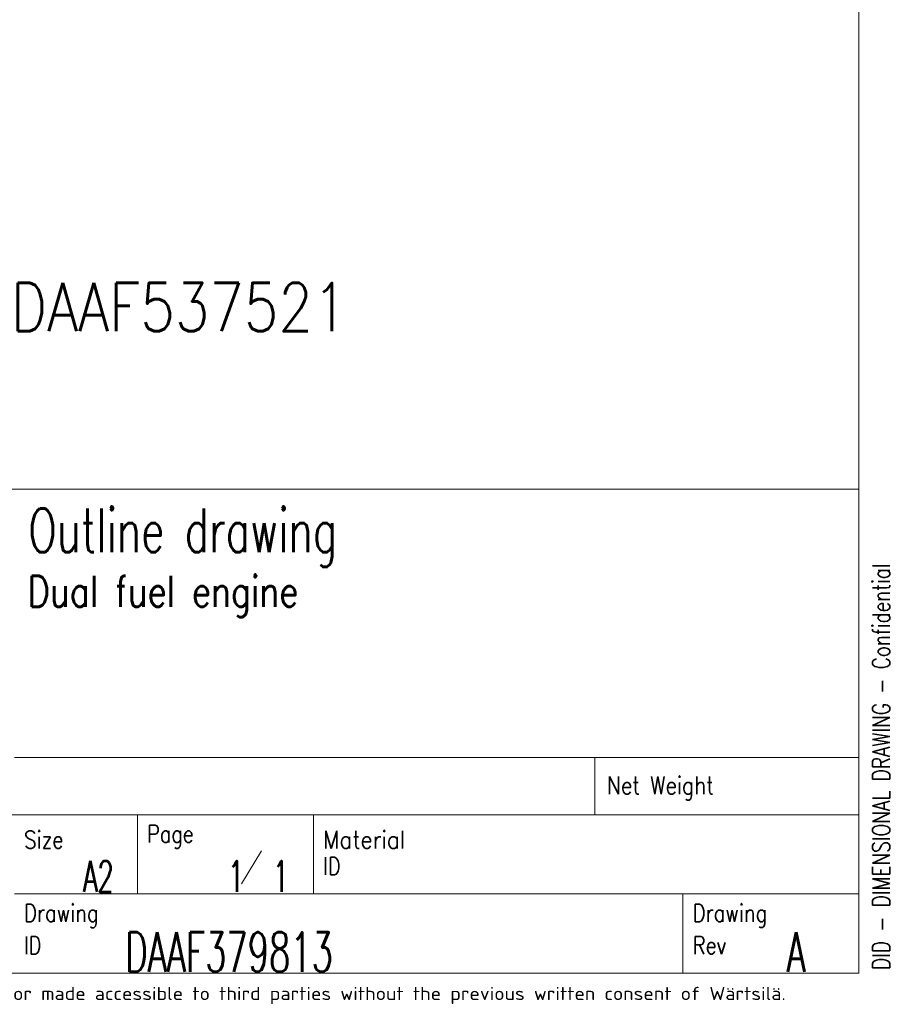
# Model space of a CAD drawing. Header units: inches. Extents: x 0 to 23760, y -13 to 16800.
# Tile 147 of 223: x 19744 to 23703, y 58 to 4535. Entities that reach past the tile are written whole.
import ezdxf

# ---------------------------------------------------------------- set-up
doc = ezdxf.new("R2010")
doc.units = ezdxf.units.IN
for name, color, linetype, true_color in [('1', 7, 'Continuous', 0xffffff), ('210', 7, 'Continuous', 0xffffff), ('254', 7, 'Continuous', 0xffffff)]:
    doc.layers.add(name, color=color, linetype=linetype, true_color=true_color)
doc.styles.add('iso-1', font='isocp.shx')
doc.styles.add('latin_extended', font='simplex.shx')

msp = doc.modelspace()

# ---------------------------------------------------------------- linework, layer by layer
at = {"layer": '1', "color": 7, "linetype": 'Continuous', "lineweight": 18}
msp.add_line((16160, 2400), (23560, 2400), dxfattribs=at)
at = {"layer": '210', "color": 7, "linetype": 'Continuous', "lineweight": 18}
for p, q in [((23560, 200), (23560, 16600)), ((16160, 2400), (23560, 2400)), ((200, 200), (23560, 200))]:
    msp.add_line(p, q, dxfattribs=at)
at = {"layer": '210', "color": 7, "linetype": 'Continuous', "lineweight": 13}
for p, q in [((19719.812, 1180.002), (23560, 1180.002)), ((22359.824, 920.002), (22359.824, 1180.002)), ((16160.016, 920.002), (23560.016, 920.002)), ((20279.811, 920.002), (20279.81, 560)), ((21079.811, 560), (21079.811, 920.002)), ((23560, 560), (19719.81, 560)), ((22759.999, 200), (22759.999, 560))]:
    msp.add_line(p, q, dxfattribs=at)
at = {"layer": '210', "color": 3, "linetype": 'Continuous', "lineweight": 13}
msp.add_line((20752.186, 606.182), (20842.95, 755.846), dxfattribs=at)

# ---------------------------------------------------------------- texts
at = {"layer": '210', "color": 3, "linetype": 'Continuous', "lineweight": 18, "attachment_point": 7, "line_spacing_factor": 0.963855, "style": 'latin_extended'}
for s, insert, char_height in [('\\W0.6796;Outline drawing', (19783.763, 2046.633), 200), ('\\W0.7980;Dual fuel engine', (19780.583, 1819.144), 140), ('\\W0.6107;A2', (20032.13, 570.07), 140), ('\\W0.5906;1', (20692.622, 570.07), 140), ('\\W0.5906;1', (20895.96, 570.07), 140), ('\\W0.6273;DAAF379813', (20224.545, 205.523), 180), ('\\W0.6152;A', (23232.527, 205.523), 180)]:
    msp.add_mtext(s, dxfattribs=dict(at, insert=insert, char_height=char_height))
at = {"layer": '210', "color": 3, "linetype": 'Continuous', "lineweight": 18, "insert": (23701.187, 213.6), "char_height": 80, "attachment_point": 7, "rotation": 90, "line_spacing_factor": 0.963855, "style": 'latin_extended'}
msp.add_mtext('\\W0.7702;DID - DIMENSIONAL DRAWING - Confidential', dxfattribs=at)
at = {"layer": '210', "color": 211, "linetype": 'Continuous', "lineweight": 18, "char_height": 80, "attachment_point": 7, "line_spacing_factor": 0.963855, "style": 'latin_extended'}
for s, insert in [('\\W0.8446;Net Weight', (22414.064, 986.655)), ('\\W0.8289;Size', (19764.052, 766.653)), ('\\W0.8988;Material', (21124.052, 766.459)), ('\\W0.7995;Page', (20324.051, 766.653)), ('\\W0.7905;ID', (21124.052, 646.459)), ('\\W0.8174;Drawing', (19764.05, 406.457)), ('\\W0.8174;Drawing', (22804.24, 406.652)), ('\\W0.7905;ID', (19764.05, 286.457)), ('\\W0.8107;Rev', (22804.24, 286.455))]:
    msp.add_mtext(s, dxfattribs=dict(at, insert=insert))
at = {"layer": '210', "color": 211, "linetype": 'Continuous', "lineweight": 13, "insert": (18357.584, 59.059), "char_height": 59.999998, "attachment_point": 7, "line_spacing_factor": 0.963855, "style": 'iso-1'}
msp.add_mtext('\\W1.2104;purpose nor copied in any way nor made accessible to third parties without the previous written consent of Wärtsilä.', dxfattribs=at)
at = {"layer": '254', "color": 2, "linetype": 'Continuous', "lineweight": 13, "insert": (16267.915, 3045.098), "char_height": 220, "attachment_point": 7, "line_spacing_factor": 0.963855, "style": 'latin_extended'}
msp.add_mtext('\\W0.8321;Service space see drawing DAAF537521', dxfattribs=at)

doc.saveas('drawing.dxf')
